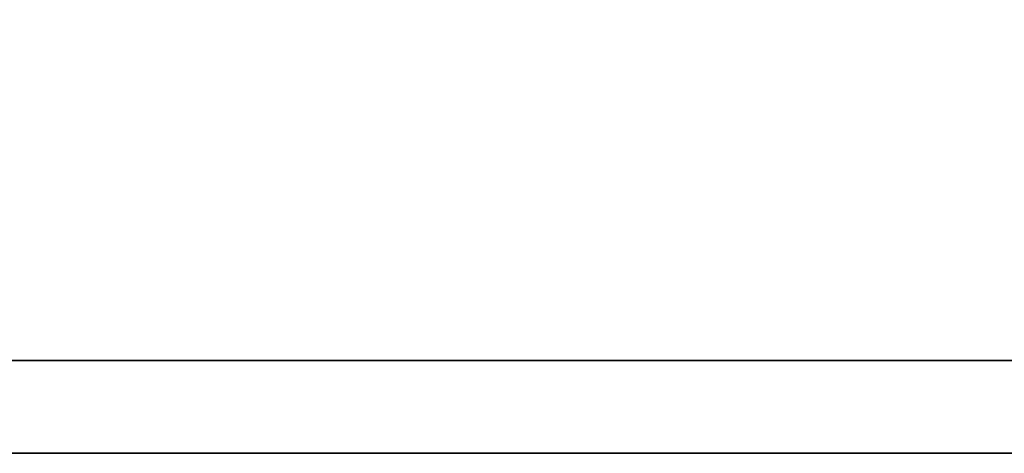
# Model space of a CAD drawing. Header units: millimetres. Extents: x 7 to 901, y 244 to 579.
# Tile 23 of 51: x 698.3 to 700.68, y 346.55 to 347.6. Entities that reach past the tile are written whole.
import ezdxf

# ---------------------------------------------------------------- set-up
doc = ezdxf.new("R2010")
doc.units = ezdxf.units.MM
doc.layers.add('DIM', color=4, linetype='CONTINUOUS')
doc.layers.add('layer 1', color=7, linetype='CONTINUOUS')

# ---------------------------------------------------------------- blocks, each defined once
blk = doc.blocks.new('TBI MOTION logo(完整正式版)')
at = {"layer": 'layer 1', "color": 22, "lineweight": 35}
blk.add_open_spline([(75.90875, -9.47875), (75.90875, -9.47875), (75.90875, -12.28625), (75.90875, -12.28625), (75.90875, -12.28625), (75.90875, -12.28625), (75.90875, -12.47875), (75.90875, -12.47875), (75.90875, -12.47875), (75.90875, -12.47875), (75.71625, -12.47875), (75.71625, -12.47875), (75.71625, -12.47875), (75.71625, -12.47875), (-88.32875, -12.47875), (-88.32875, -12.47875), (-88.32875, -12.47875), (-88.32875, -12.47875), (-88.32875, -13.29375), (-88.32875, -13.29375), (-88.32875, -13.29375), (-88.32875, -13.29375), (82.89125, -13.29375), (82.89125, -13.29375), (82.89125, -13.29375), (82.89125, -13.29375), (75.90875, -9.47875), (75.90875, -9.47875)], degree=3, knots=[0, 0, 0, 0, 0.1428571, 0.1428571, 0.1428571, 0.1428572, 0.2857143, 0.2857143, 0.2857143, 0.2857143, 0.4285714, 0.4285714, 0.4285714, 0.4285714, 0.5714286, 0.5714286, 0.5714286, 0.5714286, 0.7142857, 0.7142857, 0.7142857, 0.7142857, 0.8571429, 0.8571429, 0.8571429, 0.8571429, 1, 1, 1, 1], dxfattribs=at)

msp = doc.modelspace()

# ---------------------------------------------------------------- block references
at = {"layer": 'DIM', "color": 7, "xscale": 0.2736514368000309, "yscale": 0.2736514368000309, "zscale": 0.2736514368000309}
msp.add_blockref('TBI MOTION logo(完整正式版)', (717.4543, 350.1926), dxfattribs=at)

doc.saveas('drawing.dxf')
